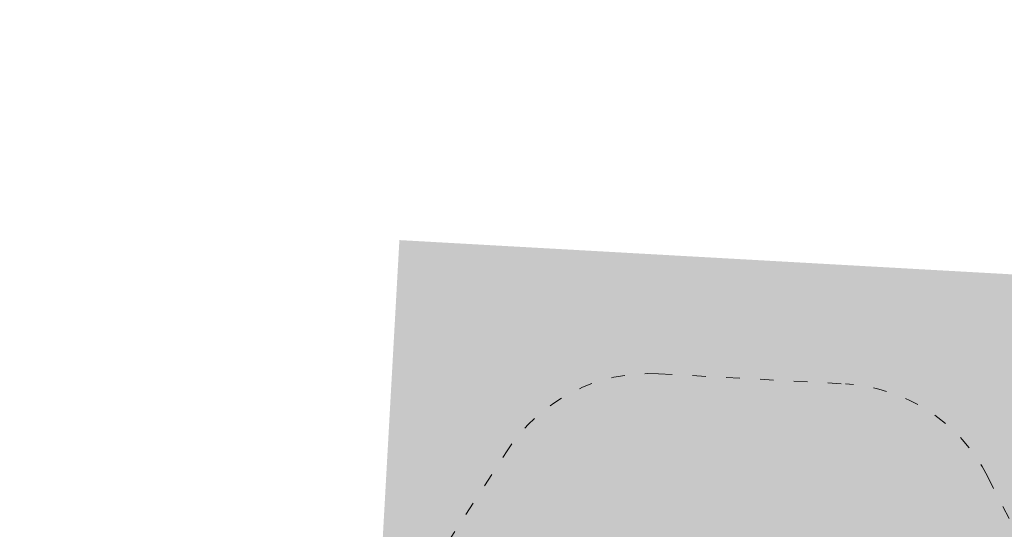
# Model space of a CAD drawing. Header units: inches. Extents: x -433 to 341, y -109 to 237.
# Tile 196 of 256: x -29.74 to -21.02, y 21.97 to 26.48. Entities that reach past the tile are written whole.
import ezdxf

# ---------------------------------------------------------------- set-up
doc = ezdxf.new("R2010")
doc.units = ezdxf.units.IN
doc.header["$MEASUREMENT"] = 0
doc.linetypes.add('ACAD_ISO03W100', pattern=[30, 12, -18])
for name, color, linetype, lineweight in [('1_mata', 7, 'Continuous', 5), ('1_projektowane', 7, 'Continuous', 5), ('1_trawa', 82, 'Continuous', 5), ('strefa', 7, 'ACAD_ISO03W100', 5)]:
    doc.layers.add(name, color=color, linetype=linetype, lineweight=lineweight)
picture_1 = doc.add_image_def('image1.jpg', size_in_pixel=(9921, 7015))

# ---------------------------------------------------------------- blocks, each defined once
blk = doc.blocks.new('ddjkdkdk')
at = {"layer": 'strefa', "color": 0, "ltscale": 0.01}
blk.add_lwpolyline([(106.0166, 43.2795), (106.8005, 44.6421, -0.268355), (108.1007, 45.3941), (109.7597, 45.3941, -0.267671), (111.0579, 44.6454), (111.8447, 43.286, -0.131916), (112.0465, 42.5346), (112.0465, 42.379, -0.131686), (111.8454, 41.6288), (111.0602, 40.2692, -0.267914), (109.7612, 39.5194), (108.101, 39.5194, -0.26806), (106.8017, 40.2699), (106.0174, 41.6296, -0.131547), (105.8168, 42.379), (105.8168, 42.5315, -0.131267)], format="xyb", close=True, dxfattribs=at)
blk.add_arc((109.7597, 43.8941), 1.5, 30.05943, 90, dxfattribs=at)

msp = doc.modelspace()

# ---------------------------------------------------------------- hatches: boundary and pattern name
at = {"layer": '1_trawa'}
h = msp.add_hatch(dxfattribs=at)
h.set_pattern_fill('GRASS', color=256, scale=0.5)
h.paths.add_polyline_path([(-17.6358, 46.0021), (-19.6193, 34.3585), (-19.5606, 34.3585), (-19.9064, 32.7514), (-16.1696, 32.1178), (-16.5674, 33.4722), (-13.689, 34.3177), (-13.5069, 36.9465), (-14.9798, 37.2304), (-14.0334, 42.1401), (-11.0876, 41.5722), (-12.034, 36.6626), (-13.5069, 36.9465), (-13.689, 34.3177), (-13.6157, 34.0681), (-13.172, 32.5577), (-10.9198, 33.1037), (-7.7465, 33.2189), (-7.9544, 34.7997), (-6.4609, 34.9223), (-4.6634, 43.6288), (-12.4655, 45.1889)])
h.paths.add_polyline_path([(-19.9064, 32.7514), (-20.7685, 28.2246), (-14.0472, 27.0189), (-7.5288, 28.8347), (-7.3746, 28.8692), (-7.5144, 30.1563), (-7.687, 33.2267), (-10.9198, 33.1037), (-13.172, 32.5577), (-11.998, 28.5609), (-14.8763, 27.7154), (-16.1696, 32.1178)])
h.paths.add_polyline_path([(-7.9067, 12.4075), (-6.8863, 20.6073), (-19.7709, 21.5558), (-19.6396, 24.1561), (-26.3777, 24.533), (-26.6902, 18.9399), (-26.1417, 18.9093), (-26.0918, 18.9066), (-26.1731, 17.411), (-20.683, 17.0688), (-20.4224, 19.5543), (-14.2477, 19.2738), (-14.619, 13.3328)])
h.paths.add_polyline_path([(-26.5965, 20.6175), (-39.1407, 21.1882), (-39.6217, 12.2972), (-29.4944, 11.5827), (-29.0351, 19.1059), (-32.4008, 19.3045), (-32.5636, 16.3089), (-34.5607, 16.4175), (-34.6421, 14.9197), (-38.6362, 15.1368), (-38.2516, 19.6496), (-26.6876, 18.9412)])

# ---------------------------------------------------------------- block references
at = {"layer": '1_projektowane', "rotation": 356.9066330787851}
msp.add_blockref('ddjkdkdk', (-134.4765, -16.1453), dxfattribs=at)

# ---------------------------------------------------------------- pictures from other files: only their frames are drawn
at = {"layer": '1_mata'}
image = msp.add_image(picture_1, insert=(46.7118, -108.6544), size_in_units=(210.5211, 148.8565), rotation=90, dxfattribs=dict(at, fade=30))
image.dxf.flags = 7

doc.saveas('drawing.dxf')
